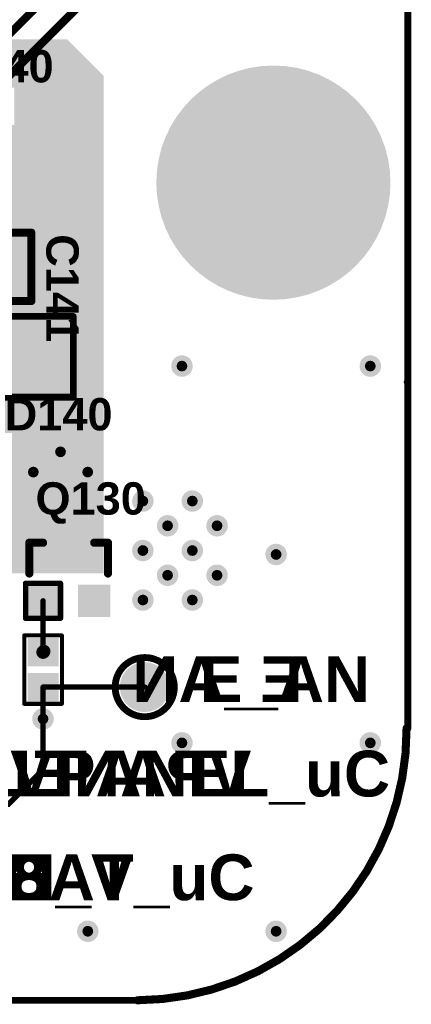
# Model space of a CAD drawing. Header units: inches. Extents: x -60 to 68, y -60 to 60.
# Tile 72 of 78: x 46 to 60, y -60 to -24. Entities that reach past the tile are written whole.
import ezdxf

# ---------------------------------------------------------------- set-up
doc = ezdxf.new("R2010")
doc.units = ezdxf.units.IN
for name, color, linetype in [('Bottom Copper', 5, 'Continuous'), ('Bottom Mask', 6, 'Continuous'), ('Bottom Overlay', 54, 'Continuous'), ('Keep-Out Layer', 6, 'Continuous'), ('Multi-Layer', 9, 'Continuous'), ('Pad Holes', 156, 'Continuous'), ('PENTA', 56, 'Continuous'), ('Top Copper', 1, 'Continuous'), ('Top Mask', 216, 'Continuous'), ('Top Overlay', 2, 'Continuous'), ('Top Paste', 8, 'Continuous'), ('Via Holes', 16, 'Continuous')]:
    doc.layers.add(name, color=color, linetype=linetype)
doc.styles.add('Arial_Bold', font='txt', dxfattribs={"height": 0.2})

# ---------------------------------------------------------------- blocks, each defined once
blk = doc.blocks.new('TEST_POINT_TH_77')
at = {"layer": 'Bottom Copper'}
h = blk.add_hatch(color=5, dxfattribs=at)
edge = h.paths.add_edge_path()
edge.add_arc((0, 0), 0.8249996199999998, 0, 360)
at = {"layer": 'Bottom Mask'}
h = blk.add_hatch(color=6, dxfattribs=at)
edge = h.paths.add_edge_path()
edge.add_arc((0, 0), 0.92659962, 0, 360)
at = {"layer": 'Multi-Layer'}
h = blk.add_hatch(color=9, dxfattribs=at)
edge = h.paths.add_edge_path()
edge.add_arc((0, 0), 0.8249996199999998, 0, 360)
at = {"layer": 'Pad Holes'}
h = blk.add_hatch(color=7, dxfattribs=at)
edge = h.paths.add_edge_path()
edge.add_arc((0, 0), 0.499999, 0, 360)
at = {"layer": 'Top Copper'}
h = blk.add_hatch(color=1, dxfattribs=at)
edge = h.paths.add_edge_path()
edge.add_arc((0, 0), 0.8249996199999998, 0, 360)
at = {"layer": 'Top Mask'}
h = blk.add_hatch(color=216, dxfattribs=at)
edge = h.paths.add_edge_path()
edge.add_arc((0, 0), 0.92659962, 0, 360)
at = {"layer": 'Bottom Overlay'}
for points in [[(1.10000034, 0, 0.254, 0.254, 1), (-1.10000034, 0, 0.254, 0.254, 1)], [(-1.16350034, 0, 0.127, 0.127, 1), (-1.03650034, 0, 0.127, 0.127, 1)], [(1.03650034, 0, 0.127, 0.127, 1), (1.16350034, 0, 0.127, 0.127, 1)]]:
    blk.add_lwpolyline(points, format="xyseb", close=True, dxfattribs=at)
at = {"layer": 'Top Overlay'}
for points in [[(1.10000034, 0, 0.254, 0.254, 1), (-1.10000034, 0, 0.254, 0.254, 1)], [(-1.16350034, 0, 0.127, 0.127, 1), (-1.03650034, 0, 0.127, 0.127, 1)], [(1.03650034, 0, 0.127, 0.127, 1), (1.16350034, 0, 0.127, 0.127, 1)]]:
    blk.add_lwpolyline(points, format="xyseb", close=True, dxfattribs=at)
at = {"layer": 'Bottom Overlay', "style": 'Arial_Bold', "text_generation_flag": 2}
blk.add_text('E_AN', height=1.69999914, rotation=360, dxfattribs=at).set_placement((5.86991714, -0.5572480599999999))
blk = doc.blocks.new('TEST_POINT_TH_80')
at = {"layer": 'Bottom Copper'}
h = blk.add_hatch(color=5, dxfattribs=at)
edge = h.paths.add_edge_path()
edge.add_arc((0, 0), 0.8249996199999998, 0, 360)
at = {"layer": 'Bottom Mask'}
h = blk.add_hatch(color=6, dxfattribs=at)
edge = h.paths.add_edge_path()
edge.add_arc((0, 0), 0.92659962, 0, 360)
at = {"layer": 'Multi-Layer'}
h = blk.add_hatch(color=9, dxfattribs=at)
edge = h.paths.add_edge_path()
edge.add_arc((0, 0), 0.8249996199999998, 0, 360)
at = {"layer": 'Pad Holes'}
h = blk.add_hatch(color=7, dxfattribs=at)
edge = h.paths.add_edge_path()
edge.add_arc((0, 0), 0.499999, 0, 360)
at = {"layer": 'Top Copper'}
h = blk.add_hatch(color=1, dxfattribs=at)
edge = h.paths.add_edge_path()
edge.add_arc((0, 0), 0.8249996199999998, 0, 360)
at = {"layer": 'Top Mask'}
h = blk.add_hatch(color=216, dxfattribs=at)
edge = h.paths.add_edge_path()
edge.add_arc((0, 0), 0.92659962, 0, 360)
at = {"layer": 'Bottom Overlay'}
for points in [[(1.10000034, 0, 0.254, 0.254, 1), (-1.10000034, 0, 0.254, 0.254, 1)], [(-1.16350034, 0, 0.127, 0.127, 1), (-1.03650034, 0, 0.127, 0.127, 1)], [(1.03650034, 0, 0.127, 0.127, 1), (1.16350034, 0, 0.127, 0.127, 1)]]:
    blk.add_lwpolyline(points, format="xyseb", close=True, dxfattribs=at)
at = {"layer": 'Top Overlay'}
for points in [[(1.10000034, 0, 0.254, 0.254, 1), (-1.10000034, 0, 0.254, 0.254, 1)], [(-1.16350034, 0, 0.127, 0.127, 1), (-1.03650034, 0, 0.127, 0.127, 1)], [(1.03650034, 0, 0.127, 0.127, 1), (1.16350034, 0, 0.127, 0.127, 1)]]:
    blk.add_lwpolyline(points, format="xyseb", close=True, dxfattribs=at)
at = {"layer": 'Bottom Overlay', "style": 'Arial_Bold', "text_generation_flag": 2}
blk.add_text('VPANEL_uC', height=1.69999914, rotation=360, dxfattribs=at).set_placement((11.00806282, -0.52596796))
blk = doc.blocks.new('TEST_POINT_TH_81')
at = {"layer": 'Bottom Copper'}
h = blk.add_hatch(color=5, dxfattribs=at)
edge = h.paths.add_edge_path()
edge.add_arc((0, 0), 0.8249996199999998, 0, 360)
at = {"layer": 'Bottom Mask'}
h = blk.add_hatch(color=6, dxfattribs=at)
edge = h.paths.add_edge_path()
edge.add_arc((0, 0), 0.92659962, 0, 360)
at = {"layer": 'Multi-Layer'}
h = blk.add_hatch(color=9, dxfattribs=at)
edge = h.paths.add_edge_path()
edge.add_arc((0, 0), 0.8249996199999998, 0, 360)
at = {"layer": 'Pad Holes'}
h = blk.add_hatch(color=7, dxfattribs=at)
edge = h.paths.add_edge_path()
edge.add_arc((0, 0), 0.499999, 0, 360)
at = {"layer": 'Top Copper'}
h = blk.add_hatch(color=1, dxfattribs=at)
edge = h.paths.add_edge_path()
edge.add_arc((0, 0), 0.8249996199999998, 0, 360)
at = {"layer": 'Top Mask'}
h = blk.add_hatch(color=216, dxfattribs=at)
edge = h.paths.add_edge_path()
edge.add_arc((0, 0), 0.92659962, 0, 360)
at = {"layer": 'Bottom Overlay'}
for points in [[(1.10000034, 0, 0.254, 0.254, 1), (-1.10000034, 0, 0.254, 0.254, 1)], [(-1.16350034, 0, 0.127, 0.127, 1), (-1.03650034, 0, 0.127, 0.127, 1)], [(1.03650034, 0, 0.127, 0.127, 1), (1.16350034, 0, 0.127, 0.127, 1)]]:
    blk.add_lwpolyline(points, format="xyseb", close=True, dxfattribs=at)
at = {"layer": 'Top Overlay'}
for points in [[(1.10000034, 0, 0.254, 0.254, 1), (-1.10000034, 0, 0.254, 0.254, 1)], [(-1.16350034, 0, 0.127, 0.127, 1), (-1.03650034, 0, 0.127, 0.127, 1)], [(1.03650034, 0, 0.127, 0.127, 1), (1.16350034, 0, 0.127, 0.127, 1)]]:
    blk.add_lwpolyline(points, format="xyseb", close=True, dxfattribs=at)
at = {"layer": 'Bottom Overlay', "style": 'Arial_Bold', "text_generation_flag": 2}
blk.add_text('V_BAT_uC', height=1.69999914, rotation=360, dxfattribs=at).set_placement((9.8257233, -0.46846998))
blk = doc.blocks.new('SMA_86')
at = {"layer": 'Top Copper'}
for points in [[(-0.7619999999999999, 0.8250047), (0.7619999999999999, 0.8250047), (0.7619999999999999, -0.8250047), (-0.7619999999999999, -0.8250047)], [(3.048, 0.8250047), (5.334, 0.8250047), (5.334, -0.8250047), (3.048, -0.8250047)]]:
    blk.add_hatch(color=1, dxfattribs=at).paths.add_polyline_path(points)
at = {"layer": 'Top Mask'}
for points in [[(-0.8636, 0.9266047), (0.8636, 0.9266047), (0.8636, -0.9266047), (-0.8636, -0.9266047)], [(2.9464, 0.9266047), (5.4356, 0.9266047), (5.4356, -0.9266047), (2.9464, -0.9266047)]]:
    blk.add_hatch(color=216, dxfattribs=at).paths.add_polyline_path(points)
at = {"layer": 'Top Overlay'}
blk.add_hatch(color=2, dxfattribs=at).paths.add_polyline_path([(5.53742606, -1.5000224), (6.42522718, -1.5000224), (6.42522718, 1.49997668), (5.53742606, 1.49997668)])
at = {"layer": 'Top Paste'}
for points in [[(-0.7619999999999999, 0.8250047), (0.7619999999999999, 0.8250047), (0.7619999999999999, -0.8250047), (-0.7619999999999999, -0.8250047)], [(3.048, 0.8250047), (5.334, 0.8250047), (5.334, -0.8250047), (3.048, -0.8250047)]]:
    blk.add_hatch(color=8, dxfattribs=at).paths.add_polyline_path(points)
at = {"layer": 'Top Overlay'}
for points in [[(-1.143, 1.49999954, 0.2499995, 0.2499995, 0), (6.425001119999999, 1.49999954, 0.2499995, 0.2499995, 0)], [(-1.143, -1.49999954, 0.2499995, 0.2499995, 0), (-1.143, 1.49999954, 0.2499995, 0.2499995, 0)], [(6.425001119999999, -1.49999954, 0.2499995, 0.2499995, 0), (6.425001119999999, 1.49999954, 0.2499995, 0.2499995, 0)], [(-1.143, -1.49999954, 0.2499995, 0.2499995, 0), (6.425001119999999, -1.49999954, 0.2499995, 0.2499995, 0)]]:
    blk.add_lwpolyline(points, format="xyseb", dxfattribs=at)
for points in [[(-1.20549924, 1.49999954, 0.12499848, 0.12499848, 1), (-1.08050076, 1.49999954, 0.12499848, 0.12499848, 1)], [(-1.20549924, 1.49999954, 0.12499848, 0.12499848, 1), (-1.08050076, 1.49999954, 0.12499848, 0.12499848, 1)], [(6.36250188, 1.49999954, 0.12499848, 0.12499848, 1), (6.48750036, 1.49999954, 0.12499848, 0.12499848, 1)], [(6.36250188, 1.49999954, 0.12499848, 0.12499848, 1), (6.48750036, 1.49999954, 0.12499848, 0.12499848, 1)], [(-1.20549924, -1.49999954, 0.12499848, 0.12499848, 1), (-1.08050076, -1.49999954, 0.12499848, 0.12499848, 1)], [(-1.20549924, -1.49999954, 0.12499848, 0.12499848, 1), (-1.08050076, -1.49999954, 0.12499848, 0.12499848, 1)], [(6.36250188, -1.49999954, 0.12499848, 0.12499848, 1), (6.48750036, -1.49999954, 0.12499848, 0.12499848, 1)], [(6.36250188, -1.49999954, 0.12499848, 0.12499848, 1), (6.48750036, -1.49999954, 0.12499848, 0.12499848, 1)]]:
    blk.add_lwpolyline(points, format="xyseb", close=True, dxfattribs=at)
blk = doc.blocks.new('RES0603_104')
at = {"layer": 'Top Copper'}
for points in [[(-1.07499912, -0.4750003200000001), (-1.07499912, 0.4750003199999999), (-0.2249982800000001, 0.4750003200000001), (-0.2249982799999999, -0.4750003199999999)], [(0.2250008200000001, -0.4750003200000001), (0.2250008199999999, 0.4750003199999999), (1.07500166, 0.4750003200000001), (1.07500166, -0.4750003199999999)]]:
    blk.add_hatch(color=1, dxfattribs=at).paths.add_polyline_path(points)
at = {"layer": 'Top Mask'}
for points in [[(-1.17659912, -0.57660032), (-1.17659912, 0.5766003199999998), (-0.1233982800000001, 0.57660032), (-0.1233982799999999, -0.5766003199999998)], [(0.1234008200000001, -0.57660032), (0.1234008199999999, 0.5766003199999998), (1.17660166, 0.57660032), (1.17660166, -0.5766003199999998)]]:
    blk.add_hatch(color=216, dxfattribs=at).paths.add_polyline_path(points)
at = {"layer": 'Top Paste'}
for points in [[(-1.07499912, -0.4750003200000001), (-1.07499912, 0.4750003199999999), (-0.2249982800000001, 0.4750003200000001), (-0.2249982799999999, -0.4750003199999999)], [(0.2250008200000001, -0.4750003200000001), (0.2250008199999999, 0.4750003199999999), (1.07500166, 0.4750003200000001), (1.07500166, -0.4750003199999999)]]:
    blk.add_hatch(color=8, dxfattribs=at).paths.add_polyline_path(points)
at = {"layer": 'Top Overlay'}
for points in [[(1.27000254, 0.7000011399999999, 0.1499997, 0.1499997, 0), (-1.26999746, 0.7000011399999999, 0.1499997, 0.1499997, 0)], [(-1.26999746, -0.7000011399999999, 0.1499997, 0.1499997, 0), (-1.26999746, 0.7000011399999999, 0.1499997, 0.1499997, 0)], [(1.27000254, -0.7000011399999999, 0.1499997, 0.1499997, 0), (1.27000254, 0.7000011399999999, 0.1499997, 0.1499997, 0)], [(1.27000254, -0.7000011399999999, 0.1499997, 0.1499997, 0), (-1.26999746, -0.7000011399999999, 0.1499997, 0.1499997, 0)]]:
    blk.add_lwpolyline(points, format="xyseb", dxfattribs=at)
for points in [[(-1.30749802, 0.7000011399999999, 0.07499858, 0.07499858, 1), (-1.2324969, 0.7000011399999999, 0.07499858, 0.07499858, 1)], [(-1.30749802, 0.7000011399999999, 0.07499858, 0.07499858, 1), (-1.2324969, 0.7000011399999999, 0.07499858, 0.07499858, 1)], [(1.23250198, 0.7000011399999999, 0.07499858, 0.07499858, 1), (1.3075031, 0.7000011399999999, 0.07499858, 0.07499858, 1)], [(1.23250198, 0.7000011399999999, 0.07499858, 0.07499858, 1), (1.3075031, 0.7000011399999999, 0.07499858, 0.07499858, 1)], [(-1.30749802, -0.7000011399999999, 0.07499858, 0.07499858, 1), (-1.2324969, -0.7000011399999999, 0.07499858, 0.07499858, 1)], [(-1.30749802, -0.7000011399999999, 0.07499858, 0.07499858, 1), (-1.2324969, -0.7000011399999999, 0.07499858, 0.07499858, 1)], [(1.23250198, -0.7000011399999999, 0.07499858, 0.07499858, 1), (1.3075031, -0.7000011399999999, 0.07499858, 0.07499858, 1)], [(1.23250198, -0.7000011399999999, 0.07499858, 0.07499858, 1), (1.3075031, -0.7000011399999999, 0.07499858, 0.07499858, 1)]]:
    blk.add_lwpolyline(points, format="xyseb", close=True, dxfattribs=at)
blk = doc.blocks.new('SOT_23_123_109')
at = {"layer": 'Top Copper'}
for points in [[(-0.4873002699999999, 1.66599997), (0.51270027, 1.66599997), (0.51270027, 0.36600003), (-0.4873002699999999, 0.36600003)], [(-1.45250027, -0.5159997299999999), (-0.45249973, -0.5159997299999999), (-0.45249973, -1.51600027), (-1.45250027, -1.51600027)], [(0.45249973, -0.5159997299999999), (1.45250027, -0.5159997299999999), (1.45250027, -1.51600027), (0.45249973, -1.51600027)]]:
    blk.add_hatch(color=1, dxfattribs=at).paths.add_polyline_path(points)
at = {"layer": 'Top Mask'}
for points in [[(-0.5889002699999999, 1.76759997), (0.61430027, 1.76759997), (0.61430027, 0.26440003), (-0.5889002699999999, 0.26440003)], [(-1.55410027, -0.41439973), (-0.35089973, -0.41439973), (-0.35089973, -1.61760027), (-1.55410027, -1.61760027)], [(0.35089973, -0.41439973), (1.55410027, -0.41439973), (1.55410027, -1.61760027), (0.35089973, -1.61760027)]]:
    blk.add_hatch(color=216, dxfattribs=at).paths.add_polyline_path(points)
at = {"layer": 'Top Paste'}
for points in [[(-0.4873002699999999, 1.66599997), (0.51270027, 1.66599997), (0.51270027, 0.36600003), (-0.4873002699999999, 0.36600003)], [(-1.45250027, -0.5159997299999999), (-0.45249973, -0.5159997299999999), (-0.45249973, -1.51600027), (-1.45250027, -1.51600027)], [(0.45249973, -0.5159997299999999), (1.45250027, -0.5159997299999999), (1.45250027, -1.51600027), (0.45249973, -1.51600027)]]:
    blk.add_hatch(color=8, dxfattribs=at).paths.add_polyline_path(points)
at = {"layer": 'Top Overlay'}
for points in [[(-1.4605, 0, 0.3048, 0.3048, 0), (-1.4605, 1.143, 0.3048, 0.3048, 0)], [(-1.4605, 1.143, 0.3048, 0.3048, 0), (-0.9524999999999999, 1.143, 0.3048, 0.3048, 0)], [(0.9524999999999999, 1.143, 0.3048, 0.3048, 0), (1.4605, 1.143, 0.3048, 0.3048, 0)], [(1.4605, 0, 0.3048, 0.3048, 0), (1.4605, 1.143, 0.3048, 0.3048, 0)], [(-1.60250124, -0.36599876, 0.1999996, 0.1999996, 0), (-0.30249876, -0.36599876, 0.1999996, 0.1999996, 0)], [(-1.60250124, -1.66600124, 0.1999996, 0.1999996, 0), (-1.60250124, -0.36599876, 0.1999996, 0.1999996, 0)], [(-0.30249876, -1.64100002, 0.1999996, 0.1999996, 0), (-0.30249876, -0.36599876, 0.1999996, 0.1999996, 0)], [(-1.60250124, -1.66600124, 0.1999996, 0.1999996, 0), (-0.30249876, -1.66600124, 0.1999996, 0.1999996, 0)]]:
    blk.add_lwpolyline(points, format="xyseb", dxfattribs=at)
for points in [[(-1.5367, 1.143, 0.1524, 0.1524, 1), (-1.3843, 1.143, 0.1524, 0.1524, 1)], [(-1.5367, 1.143, 0.1524, 0.1524, 1), (-1.3843, 1.143, 0.1524, 0.1524, 1)], [(-1.0287, 1.143, 0.1524, 0.1524, 1), (-0.8763000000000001, 1.143, 0.1524, 0.1524, 1)], [(0.8763000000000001, 1.143, 0.1524, 0.1524, 1), (1.0287, 1.143, 0.1524, 0.1524, 1)], [(1.3843, 1.143, 0.1524, 0.1524, 1), (1.5367, 1.143, 0.1524, 0.1524, 1)], [(1.3843, 1.143, 0.1524, 0.1524, 1), (1.5367, 1.143, 0.1524, 0.1524, 1)], [(-1.5367, 0, 0.1524, 0.1524, 1), (-1.3843, 0, 0.1524, 0.1524, 1)], [(1.3843, 0, 0.1524, 0.1524, 1), (1.5367, 0, 0.1524, 0.1524, 1)], [(-1.65250114, -0.36599876, 0.0999998, 0.0999998, 1), (-1.55250134, -0.36599876, 0.0999998, 0.0999998, 1)], [(-1.65250114, -0.36599876, 0.0999998, 0.0999998, 1), (-1.55250134, -0.36599876, 0.0999998, 0.0999998, 1)], [(-0.35249866, -0.36599876, 0.0999998, 0.0999998, 1), (-0.25249886, -0.36599876, 0.0999998, 0.0999998, 1)], [(-0.35249866, -0.36599876, 0.0999998, 0.0999998, 1), (-0.25249886, -0.36599876, 0.0999998, 0.0999998, 1)], [(-1.65250114, -1.66600124, 0.0999998, 0.0999998, 1), (-1.55250134, -1.66600124, 0.0999998, 0.0999998, 1)], [(-1.65250114, -1.66600124, 0.0999998, 0.0999998, 1), (-1.55250134, -1.66600124, 0.0999998, 0.0999998, 1)], [(-0.35249866, -1.64100002, 0.0999998, 0.0999998, 1), (-0.25249886, -1.64100002, 0.0999998, 0.0999998, 1)], [(-0.35249866, -1.66600124, 0.0999998, 0.0999998, 1), (-0.25249886, -1.66600124, 0.0999998, 0.0999998, 1)]]:
    blk.add_lwpolyline(points, format="xyseb", close=True, dxfattribs=at)
blk = doc.blocks.new('CAPC1206______0805_128')
at = {"layer": 'Top Copper'}
for points in [[(-2.4765, 0.7999996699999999), (-0.6985, 0.7999996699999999), (-0.6985, -0.7999996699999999), (-2.4765, -0.7999996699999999)], [(-1.84299987, 0.7999996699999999), (-0.44300013, 0.7999996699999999), (-0.44300013, -0.7999996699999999), (-1.84299987, -0.7999996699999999)], [(0.44300013, 0.7999996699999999), (1.84299987, 0.7999996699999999), (1.84299987, -0.7999996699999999), (0.44300013, -0.7999996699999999)], [(0.6985, 0.7999996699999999), (2.4765, 0.7999996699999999), (2.4765, -0.7999996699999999), (0.6985, -0.7999996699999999)]]:
    blk.add_hatch(color=1, dxfattribs=at).paths.add_polyline_path(points)
at = {"layer": 'Top Mask'}
for points in [[(-2.5781, 0.90159967), (-0.5969, 0.90159967), (-0.5969, -0.90159967), (-2.5781, -0.90159967)], [(-1.94459987, 0.90159967), (-0.34140013, 0.90159967), (-0.34140013, -0.90159967), (-1.94459987, -0.90159967)], [(0.34140013, 0.90159967), (1.94459987, 0.90159967), (1.94459987, -0.90159967), (0.34140013, -0.90159967)], [(0.5969, 0.90159967), (2.5781, 0.90159967), (2.5781, -0.90159967), (0.5969, -0.90159967)]]:
    blk.add_hatch(color=216, dxfattribs=at).paths.add_polyline_path(points)
at = {"layer": 'Top Paste'}
for points in [[(-2.4765, 0.7999996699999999), (-0.6985, 0.7999996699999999), (-0.6985, -0.7999996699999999), (-2.4765, -0.7999996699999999)], [(-1.84299987, 0.7999996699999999), (-0.44300013, 0.7999996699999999), (-0.44300013, -0.7999996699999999), (-1.84299987, -0.7999996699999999)], [(0.44300013, 0.7999996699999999), (1.84299987, 0.7999996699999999), (1.84299987, -0.7999996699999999), (0.44300013, -0.7999996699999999)], [(0.6985, 0.7999996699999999), (2.4765, 0.7999996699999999), (2.4765, -0.7999996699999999), (0.6985, -0.7999996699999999)]]:
    blk.add_hatch(color=8, dxfattribs=at).paths.add_polyline_path(points)
at = {"layer": 'Top Overlay'}
for points in [[(-2.9845, 1.27, 0.3048, 0.3048, 0), (-2.9845, -1.27, 0.3048, 0.3048, 0)], [(-1.0795, 1.27, 0.3048, 0.3048, 0), (-2.9845, 1.27, 0.3048, 0.3048, 0)], [(2.9845, 1.27, 0.3048, 0.3048, 0), (1.0795, 1.27, 0.3048, 0.3048, 0)], [(2.9845, 1.27, 0.3048, 0.3048, 0), (2.9845, -1.27, 0.3048, 0.3048, 0)], [(-1.0795, -1.27, 0.3048, 0.3048, 0), (-2.9845, -1.27, 0.3048, 0.3048, 0)], [(2.9845, -1.27, 0.3048, 0.3048, 0), (1.0795, -1.27, 0.3048, 0.3048, 0)]]:
    blk.add_lwpolyline(points, format="xyseb", dxfattribs=at)
for points in [[(-3.0607, 1.27, 0.1524, 0.1524, 1), (-2.9083, 1.27, 0.1524, 0.1524, 1)], [(-3.0607, 1.27, 0.1524, 0.1524, 1), (-2.9083, 1.27, 0.1524, 0.1524, 1)], [(-1.1557, 1.27, 0.1524, 0.1524, 1), (-1.0033, 1.27, 0.1524, 0.1524, 1)], [(1.0033, 1.27, 0.1524, 0.1524, 1), (1.1557, 1.27, 0.1524, 0.1524, 1)], [(2.9083, 1.27, 0.1524, 0.1524, 1), (3.0607, 1.27, 0.1524, 0.1524, 1)], [(2.9083, 1.27, 0.1524, 0.1524, 1), (3.0607, 1.27, 0.1524, 0.1524, 1)], [(-3.0607, -1.27, 0.1524, 0.1524, 1), (-2.9083, -1.27, 0.1524, 0.1524, 1)], [(-3.0607, -1.27, 0.1524, 0.1524, 1), (-2.9083, -1.27, 0.1524, 0.1524, 1)], [(-1.1557, -1.27, 0.1524, 0.1524, 1), (-1.0033, -1.27, 0.1524, 0.1524, 1)], [(1.0033, -1.27, 0.1524, 0.1524, 1), (1.1557, -1.27, 0.1524, 0.1524, 1)], [(2.9083, -1.27, 0.1524, 0.1524, 1), (3.0607, -1.27, 0.1524, 0.1524, 1)], [(2.9083, -1.27, 0.1524, 0.1524, 1), (3.0607, -1.27, 0.1524, 0.1524, 1)]]:
    blk.add_lwpolyline(points, format="xyseb", close=True, dxfattribs=at)

msp = doc.modelspace()

# ---------------------------------------------------------------- hatches: boundary and pattern name
at = {"layer": 'Bottom Copper'}
h = msp.add_hatch(color=5, dxfattribs=at)
edge = h.paths.add_edge_path()
edge.add_arc((54.99999922, -29.62000171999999), 4.24999912, 0, 360)
msp.add_hatch(color=5, dxfattribs=at).paths.add_polyline_path([(48.66242235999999, -30.38836442), (48.66242235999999, -41.6410013), (43.9279792, -41.6410013), (43.9279792, -40.53025676), (43.9830337, -40.45850684), (44.05054436, -40.29552266), (44.073572, -40.12061826), (44.05054436, -39.94571386), (43.9830337, -39.78272968), (43.87563996, -39.6427706), (43.73568342, -39.53537685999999), (43.5726967, -39.4678662), (43.3977923, -39.44483855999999), (43.2228879, -39.4678662), (43.05990118, -39.53537685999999), (42.91994464, -39.6427706), (42.8125509, -39.78272968), (42.74504024, -39.94571386), (42.7220126, -40.12061826), (42.74504024, -40.29552266), (42.8125509, -40.45850684), (42.8676054, -40.53025676), (42.8676054, -42.36829728), (38.80635114, -46.42955154), (34.8370017, -46.46361294), (31.46406203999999, -46.46361294), (29.78699656, -44.78653476), (29.78700164, -37.36934868), (29.78700164, -35.44106196), (29.80243214, -35.41796828), (29.83114938, -35.27359976), (29.83114938, -29.30155176), (31.65253003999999, -27.4801711), (36.48582746, -27.4801711), (36.50806262, -27.48938114), (36.68296702, -27.51240877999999), (36.85787142, -27.48938114), (36.88010658, -27.4801711), (41.6909885, -27.4801711), (41.71322874, -27.48938368), (41.88813313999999, -27.51241132), (42.06303754, -27.48938368), (42.08527778, -27.4801711), (45.75422904, -27.4801711)])
h = msp.add_hatch(color=5, dxfattribs=at)
edge = h.paths.add_edge_path()
edge.add_arc((51.60202532, -36.4359952), 0.3999992, 0, 360)
h = msp.add_hatch(color=5, dxfattribs=at)
edge = h.paths.add_edge_path()
edge.add_arc((58.60202655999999, -36.4359952), 0.3999992, 0, 360)
h = msp.add_hatch(color=5, dxfattribs=at)
edge = h.paths.add_edge_path()
edge.add_arc((47.08779254, -39.62211786), 0.3999992, 0, 360)
h = msp.add_hatch(color=5, dxfattribs=at)
edge = h.paths.add_edge_path()
edge.add_arc((46.0767938, -40.37511864), 0.3999992, 0, 360)
h = msp.add_hatch(color=5, dxfattribs=at)
edge = h.paths.add_edge_path()
edge.add_arc((48.09879127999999, -40.37511864), 0.3999992, 0, 360)
h = msp.add_hatch(color=5, dxfattribs=at)
edge = h.paths.add_edge_path()
edge.add_arc((50.14862462, -41.45110073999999), 0.3999992, 0, 360)
h = msp.add_hatch(color=5, dxfattribs=at)
edge = h.paths.add_edge_path()
edge.add_arc((51.98710202, -41.45110073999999), 0.3999992, 0, 360)
h = msp.add_hatch(color=5, dxfattribs=at)
edge = h.paths.add_edge_path()
edge.add_arc((51.06786332, -42.37033944), 0.3999992, 0, 360)
h = msp.add_hatch(color=5, dxfattribs=at)
edge = h.paths.add_edge_path()
edge.add_arc((52.90634072, -42.37033944), 0.3999992, 0, 360)
h = msp.add_hatch(color=5, dxfattribs=at)
edge = h.paths.add_edge_path()
edge.add_arc((50.14862462, -43.28957814), 0.3999992, 0, 360)
h = msp.add_hatch(color=5, dxfattribs=at)
edge = h.paths.add_edge_path()
edge.add_arc((51.98710202, -43.28957814), 0.3999992, 0, 360)
h = msp.add_hatch(color=5, dxfattribs=at)
edge = h.paths.add_edge_path()
edge.add_arc((55.10202594, -43.43599644), 0.3999992, 0, 360)
h = msp.add_hatch(color=5, dxfattribs=at)
edge = h.paths.add_edge_path()
edge.add_arc((51.06786332, -44.20881684), 0.3999992, 0, 360)
h = msp.add_hatch(color=5, dxfattribs=at)
edge = h.paths.add_edge_path()
edge.add_arc((52.90634072, -44.20881684), 0.3999992, 0, 360)
h = msp.add_hatch(color=5, dxfattribs=at)
edge = h.paths.add_edge_path()
edge.add_arc((50.14862462, -45.12805554), 0.3999992, 0, 360)
h = msp.add_hatch(color=5, dxfattribs=at)
edge = h.paths.add_edge_path()
edge.add_arc((51.98710202, -45.12805554), 0.3999992, 0, 360)
h = msp.add_hatch(color=5, dxfattribs=at)
edge = h.paths.add_edge_path()
edge.add_arc((46.43779384, -49.54594612), 0.3999992, 0, 360)
h = msp.add_hatch(color=5, dxfattribs=at)
edge = h.paths.add_edge_path()
edge.add_arc((51.60202532, -50.43599768), 0.3999992, 0, 360)
h = msp.add_hatch(color=5, dxfattribs=at)
edge = h.paths.add_edge_path()
edge.add_arc((58.60202655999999, -50.43599768), 0.3999992, 0, 360)
h = msp.add_hatch(color=5, dxfattribs=at)
edge = h.paths.add_edge_path()
edge.add_arc((48.1020247, -57.43599892), 0.3999992, 0, 360)
h = msp.add_hatch(color=5, dxfattribs=at)
edge = h.paths.add_edge_path()
edge.add_arc((55.10202594, -57.43599892), 0.3999992, 0, 360)
at = {"layer": 'Bottom Mask'}
h = msp.add_hatch(color=6, dxfattribs=at)
edge = h.paths.add_edge_path()
edge.add_arc((54.99999922, -29.62000171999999), 4.351599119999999, 0, 360)
at = {"layer": 'Multi-Layer'}
h = msp.add_hatch(color=9, dxfattribs=at)
edge = h.paths.add_edge_path()
edge.add_arc((54.99999922, -29.62000171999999), 4.24999912, 0, 360)
at = {"layer": 'Pad Holes'}
h = msp.add_hatch(color=7, dxfattribs=at)
edge = h.paths.add_edge_path()
edge.add_arc((54.99999922, -29.62000171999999), 2.25000058, 0, 360)
at = {"layer": 'Top Copper'}
msp.add_hatch(color=1, dxfattribs=at).paths.add_polyline_path([(48.68871136, -25.64476456), (48.68871136, -44.13946722), (45.2303134, -44.13946722), (45.2303134, -37.18712146), (46.74079297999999, -37.18712146), (46.74079297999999, -34.99711314), (45.2303134, -34.99711314), (45.2303134, -33.81863188), (45.76262374, -33.81863188), (45.76262374, -31.67863616), (45.2303134, -31.67863616), (45.2303134, -31.19363078), (45.39412308, -31.19363078), (45.39412308, -29.65363386), (45.2303134, -29.65363386), (45.2303134, -29.37513302), (45.38012514, -29.37513302), (45.38012514, -27.88513346), (45.2303134, -27.88513346), (45.2303134, -27.5816314), (45.3731249, -27.5816314), (45.3731249, -26.09163184), (42.6831252, -26.09163184), (42.6831252, -26.4084054), (42.4040554, -26.4084054), (42.3659808, -26.35878396), (42.22602426, -26.25139022), (42.06303754, -26.18387956), (41.88813313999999, -26.16085192), (41.71322874, -26.18387956), (41.55024202, -26.25139022), (41.41028548, -26.35878396), (41.30289174, -26.49874304), (41.23538108, -26.66172722), (41.21235343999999, -26.83663162), (41.23538108, -27.01153602), (41.30289174, -27.1745202), (41.41028548, -27.31447928), (41.55024202, -27.42187302), (41.71322874, -27.48938368), (41.88813313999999, -27.51241132), (42.06303754, -27.48938368), (42.22602426, -27.42187302), (42.3659808, -27.31447928), (42.4040554, -27.26485784), (42.6831252, -27.26485784), (42.6831252, -27.5816314), (44.1699396, -27.5816314), (44.1699396, -27.88513346), (43.99012537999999, -27.88513346), (43.99012537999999, -29.37513302), (44.1699396, -29.37513302), (44.1699396, -29.65363386), (43.95412596, -29.65363386), (43.95412596, -31.19363078), (44.1699396, -31.19363078), (44.1699396, -31.67863616), (43.18912622, -31.67863616), (43.18912622, -33.81863188), (44.1699396, -33.81863188), (44.1699396, -34.99711314), (43.91479406, -34.99711314), (43.91479406, -37.18712146), (44.1699396, -37.18712146), (44.1699396, -39.91784498), (44.05054436, -39.94571132), (43.9830337, -39.78272968), (43.87563996, -39.6427706), (43.73568342, -39.53537685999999), (43.5726967, -39.4678662), (43.3977923, -39.44483855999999), (43.2228879, -39.4678662), (43.05990118, -39.53537685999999), (42.9881538, -39.59043136), (42.76379052, -39.59043136), (42.76379052, -39.34211842), (41.3237934, -39.34211842), (41.3237934, -40.88211534), (41.51360506, -40.88211534), (41.51360506, -41.27268098), (41.35376286, -41.27268098), (41.12948848, -41.317291), (40.93935678, -41.44433418), (40.8123136, -41.63446588), (40.76770358, -41.85874026), (40.8123136, -42.08301463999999), (40.93935678, -42.27314634), (41.12948848, -42.40018952), (41.27431166, -42.42899566), (41.27431166, -42.55848486), (41.12948848, -42.587291), (40.93935678, -42.71433418), (40.8123136, -42.90446588), (40.76770358, -43.12874026), (40.77367258, -43.15874781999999), (40.77367258, -43.38657311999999), (40.26501725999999, -43.38657311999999), (40.12065128, -43.41529036), (39.99826138, -43.49706566), (39.99825629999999, -43.49707328), (39.68120588, -43.81412116), (39.59943058, -43.93651105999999), (39.57071079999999, -44.08087449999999), (39.46873742, -44.13946722), (38.92420968, -44.13946722), (38.92420968, -43.06488719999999), (38.92421221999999, -43.06487449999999), (38.89549244, -42.92050852), (38.81371713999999, -42.79811862), (38.23571728, -42.22011876), (38.11332737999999, -42.13834345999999), (37.9689614, -42.10962368), (37.9689487, -42.10962622), (37.76825314, -42.10962622), (37.76825314, -41.88874782), (37.77422214, -41.85874026), (37.72961212, -41.63446588), (37.60256894, -41.44433418), (37.41243724, -41.317291), (37.18816286, -41.27268098), (35.76576286, -41.27268098), (35.54148848, -41.317291), (35.35135678, -41.44433418), (35.2243136, -41.63446588), (35.17970357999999, -41.85874026), (35.18567257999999, -41.88874782), (35.18567257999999, -43.0987327), (35.17970357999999, -43.12874026), (35.2243136, -43.35301464), (35.35135678, -43.54314634), (35.54148848, -43.67018952), (35.68631165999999, -43.69899566), (35.68631165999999, -43.82848486), (35.54148848, -43.857291), (35.52463304, -43.86855336), (34.9305753, -43.86855336), (34.5839796, -43.52195766), (34.5839796, -36.28554337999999), (34.57379166, -36.23432428), (34.57379166, -34.9971106), (34.39055098, -34.9971106), (34.39055098, -33.81863188), (35.30988874, -33.81863188), (35.30988874, -31.67863616), (34.51331425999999, -31.67863616), (34.41035028, -31.55163362), (34.41258293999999, -31.54040682), (34.39055098, -31.42964504), (34.39055098, -31.19363332), (34.58036264, -31.19363332), (34.58036264, -29.6536364), (34.39055098, -29.6536364), (34.39055098, -29.37513048), (34.53636221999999, -29.37513048), (34.53636221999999, -27.88513092), (34.39055098, -27.88513092), (34.39055098, -27.58162886), (35.88797495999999, -27.58162886), (35.88797495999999, -27.2648553), (36.16704222, -27.2648553), (36.20511936, -27.31447674), (36.3450759, -27.42187048), (36.50806262, -27.48938114), (36.68296702, -27.51240877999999), (36.85787142, -27.48938114), (37.02085814, -27.42187048), (37.16081467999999, -27.31447674), (37.26820841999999, -27.1745202), (37.33571908, -27.01153348), (37.35874672, -26.83662908), (37.33571908, -26.66172468), (37.26820841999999, -26.49873796), (37.16081467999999, -26.35878142), (37.02085814, -26.25138768), (36.85787142, -26.18387702), (36.68296702, -26.16084938), (36.50806262, -26.18387702), (36.3450759, -26.25138768), (36.20511936, -26.35878142), (36.16704222, -26.40840286), (35.88797495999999, -26.40840286), (35.88797495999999, -26.0916293), (33.19797526, -26.0916293), (33.19797526, -27.58162886), (33.33017718, -27.58162886), (33.33017718, -27.88513092), (33.14636246, -27.88513092), (33.14636246, -29.37513048), (33.33017718, -29.37513048), (33.33017718, -29.6536364), (33.14036552, -29.6536364), (33.14036552, -31.19363332), (33.33017718, -31.19363332), (33.33017718, -31.51983282), (33.31959808, -31.57301534), (33.22409662, -31.67863616), (32.73639121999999, -31.67863616), (32.73639121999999, -33.81863188), (33.33017718, -33.81863188), (33.33017718, -34.9971106), (31.74779274, -34.9971106), (31.74779274, -37.18711892), (33.5236058, -37.18711892), (33.5236058, -43.74156859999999), (33.56396386, -43.94446379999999), (33.67889378, -44.11646752), (34.33606544, -44.77363918), (34.50806916, -44.8885691), (34.71096436, -44.92892716), (35.52463304, -44.92892716), (35.54148848, -44.94018952), (35.76576286, -44.98479954), (37.18816286, -44.98479954), (37.41243724, -44.94018952), (37.60256894, -44.81314634), (37.72961212, -44.62301464), (37.77422214, -44.39874026), (37.72961212, -44.17446587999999), (37.60256894, -43.98433418), (37.41243724, -43.857291), (37.26761406, -43.82848486), (37.26761406, -43.69899566), (37.41243724, -43.67018952), (37.60256894, -43.54314634), (37.72961212, -43.35301464), (37.77422214, -43.12874026), (37.76825314, -43.0987327), (37.76825314, -42.99928408), (37.89525313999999, -42.94667814), (38.16971284, -43.22113784), (38.16971284, -46.48045314), (31.51905304, -46.49230986), (29.81329063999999, -44.78653984), (29.81329063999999, -37.36935122), (29.81329063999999, -25.76330128), (31.28101948, -24.29557244), (47.33951923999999, -24.29557244)])
h = msp.add_hatch(color=1, dxfattribs=at)
edge = h.paths.add_edge_path()
edge.add_arc((54.99999922, -29.62000171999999), 4.24999912, 0, 360)
h = msp.add_hatch(color=1, dxfattribs=at)
edge = h.paths.add_edge_path()
edge.add_arc((51.60202532, -36.4359952), 0.3999992, 0, 360)
h = msp.add_hatch(color=1, dxfattribs=at)
edge = h.paths.add_edge_path()
edge.add_arc((58.60202655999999, -36.4359952), 0.3999992, 0, 360)
h = msp.add_hatch(color=1, dxfattribs=at)
edge = h.paths.add_edge_path()
edge.add_arc((47.08779254, -39.62211786), 0.3999992, 0, 360)
h = msp.add_hatch(color=1, dxfattribs=at)
edge = h.paths.add_edge_path()
edge.add_arc((46.0767938, -40.37511864), 0.3999992, 0, 360)
h = msp.add_hatch(color=1, dxfattribs=at)
edge = h.paths.add_edge_path()
edge.add_arc((48.09879127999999, -40.37511864), 0.3999992, 0, 360)
h = msp.add_hatch(color=1, dxfattribs=at)
edge = h.paths.add_edge_path()
edge.add_arc((50.14862462, -41.45110073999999), 0.3999992, 0, 360)
h = msp.add_hatch(color=1, dxfattribs=at)
edge = h.paths.add_edge_path()
edge.add_arc((51.98710202, -41.45110073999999), 0.3999992, 0, 360)
h = msp.add_hatch(color=1, dxfattribs=at)
edge = h.paths.add_edge_path()
edge.add_arc((51.06786332, -42.37033944), 0.3999992, 0, 360)
h = msp.add_hatch(color=1, dxfattribs=at)
edge = h.paths.add_edge_path()
edge.add_arc((52.90634072, -42.37033944), 0.3999992, 0, 360)
h = msp.add_hatch(color=1, dxfattribs=at)
edge = h.paths.add_edge_path()
edge.add_arc((50.14862462, -43.28957814), 0.3999992, 0, 360)
h = msp.add_hatch(color=1, dxfattribs=at)
edge = h.paths.add_edge_path()
edge.add_arc((51.98710202, -43.28957814), 0.3999992, 0, 360)
h = msp.add_hatch(color=1, dxfattribs=at)
edge = h.paths.add_edge_path()
edge.add_arc((55.10202594, -43.43599644), 0.3999992, 0, 360)
h = msp.add_hatch(color=1, dxfattribs=at)
edge = h.paths.add_edge_path()
edge.add_arc((51.06786332, -44.20881684), 0.3999992, 0, 360)
h = msp.add_hatch(color=1, dxfattribs=at)
edge = h.paths.add_edge_path()
edge.add_arc((52.90634072, -44.20881684), 0.3999992, 0, 360)
h = msp.add_hatch(color=1, dxfattribs=at)
edge = h.paths.add_edge_path()
edge.add_arc((50.14862462, -45.12805554), 0.3999992, 0, 360)
h = msp.add_hatch(color=1, dxfattribs=at)
edge = h.paths.add_edge_path()
edge.add_arc((51.98710202, -45.12805554), 0.3999992, 0, 360)
h = msp.add_hatch(color=1, dxfattribs=at)
edge = h.paths.add_edge_path()
edge.add_arc((46.43779384, -49.54594612), 0.3999992, 0, 360)
h = msp.add_hatch(color=1, dxfattribs=at)
edge = h.paths.add_edge_path()
edge.add_arc((51.60202532, -50.43599768), 0.3999992, 0, 360)
h = msp.add_hatch(color=1, dxfattribs=at)
edge = h.paths.add_edge_path()
edge.add_arc((58.60202655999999, -50.43599768), 0.3999992, 0, 360)
h = msp.add_hatch(color=1, dxfattribs=at)
edge = h.paths.add_edge_path()
edge.add_arc((48.1020247, -57.43599892), 0.3999992, 0, 360)
h = msp.add_hatch(color=1, dxfattribs=at)
edge = h.paths.add_edge_path()
edge.add_arc((55.10202594, -57.43599892), 0.3999992, 0, 360)
at = {"layer": 'Top Mask'}
h = msp.add_hatch(color=216, dxfattribs=at)
edge = h.paths.add_edge_path()
edge.add_arc((54.99999922, -29.62000171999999), 4.351599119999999, 0, 360)
at = {"layer": 'Via Holes'}
h = msp.add_hatch(color=7, dxfattribs=at)
edge = h.paths.add_edge_path()
edge.add_arc((51.60202532, -36.4359952), 0.1999996, 0, 360)
h = msp.add_hatch(color=7, dxfattribs=at)
edge = h.paths.add_edge_path()
edge.add_arc((58.60202655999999, -36.4359952), 0.1999996, 0, 360)
h = msp.add_hatch(color=7, dxfattribs=at)
edge = h.paths.add_edge_path()
edge.add_arc((47.08779254, -39.62211786), 0.1999996, 0, 360)
h = msp.add_hatch(color=7, dxfattribs=at)
edge = h.paths.add_edge_path()
edge.add_arc((46.0767938, -40.37511864), 0.1999996, 0, 360)
h = msp.add_hatch(color=7, dxfattribs=at)
edge = h.paths.add_edge_path()
edge.add_arc((48.09879127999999, -40.37511864), 0.1999996, 0, 360)
h = msp.add_hatch(color=7, dxfattribs=at)
edge = h.paths.add_edge_path()
edge.add_arc((50.14862462, -41.45110073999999), 0.1999996, 0, 360)
h = msp.add_hatch(color=7, dxfattribs=at)
edge = h.paths.add_edge_path()
edge.add_arc((51.98710202, -41.45110073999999), 0.1999996, 0, 360)
h = msp.add_hatch(color=7, dxfattribs=at)
edge = h.paths.add_edge_path()
edge.add_arc((51.06786332, -42.37033944), 0.1999996, 0, 360)
h = msp.add_hatch(color=7, dxfattribs=at)
edge = h.paths.add_edge_path()
edge.add_arc((52.90634072, -42.37033944), 0.1999996, 0, 360)
h = msp.add_hatch(color=7, dxfattribs=at)
edge = h.paths.add_edge_path()
edge.add_arc((50.14862462, -43.28957814), 0.1999996, 0, 360)
h = msp.add_hatch(color=7, dxfattribs=at)
edge = h.paths.add_edge_path()
edge.add_arc((51.98710202, -43.28957814), 0.1999996, 0, 360)
h = msp.add_hatch(color=7, dxfattribs=at)
edge = h.paths.add_edge_path()
edge.add_arc((55.10202594, -43.43599644), 0.1999996, 0, 360)
h = msp.add_hatch(color=7, dxfattribs=at)
edge = h.paths.add_edge_path()
edge.add_arc((51.06786332, -44.20881684), 0.1999996, 0, 360)
h = msp.add_hatch(color=7, dxfattribs=at)
edge = h.paths.add_edge_path()
edge.add_arc((52.90634072, -44.20881684), 0.1999996, 0, 360)
h = msp.add_hatch(color=7, dxfattribs=at)
edge = h.paths.add_edge_path()
edge.add_arc((50.14862462, -45.12805554), 0.1999996, 0, 360)
h = msp.add_hatch(color=7, dxfattribs=at)
edge = h.paths.add_edge_path()
edge.add_arc((51.98710202, -45.12805554), 0.1999996, 0, 360)
h = msp.add_hatch(color=7, dxfattribs=at)
edge = h.paths.add_edge_path()
edge.add_arc((46.43779384, -49.54594612), 0.1999996, 0, 360)
h = msp.add_hatch(color=7, dxfattribs=at)
edge = h.paths.add_edge_path()
edge.add_arc((51.60202532, -50.43599768), 0.1999996, 0, 360)
h = msp.add_hatch(color=7, dxfattribs=at)
edge = h.paths.add_edge_path()
edge.add_arc((58.60202655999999, -50.43599768), 0.1999996, 0, 360)
h = msp.add_hatch(color=7, dxfattribs=at)
edge = h.paths.add_edge_path()
edge.add_arc((48.1020247, -57.43599892), 0.1999996, 0, 360)
h = msp.add_hatch(color=7, dxfattribs=at)
edge = h.paths.add_edge_path()
edge.add_arc((55.10202594, -57.43599892), 0.1999996, 0, 360)

# ---------------------------------------------------------------- linework, layer by layer
at = {"layer": 'Bottom Copper'}
for points in [[(43.9341006, -25.35460004, 0.2999994, 0.2999994, 0), (53.44290047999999, -15.84580016, 0.2999994, 0.2999994, 0)], [(43.99397094, -26.83663162, 0.2999994, 0.2999994, 0), (54.6752018, -16.15540076, 0.2999994, 0.2999994, 0)], [(46.43779384, -51.4346063, 0.1999996, 0.1999996, 0), (46.43779384, -49.54594612, 0.1999996, 0.1999996, 0)], [(44.18769928, -53.68470086, 0.1999996, 0.1999996, 0), (46.43779384, -51.4346063, 0.1999996, 0.1999996, 0)]]:
    msp.add_lwpolyline(points, format="xyseb", dxfattribs=at)
for points in [[(46.38779393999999, -49.54594612, 0.0999998, 0.0999998, 1), (46.48779374, -49.54594612, 0.0999998, 0.0999998, 1)], [(46.38779393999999, -51.4346063, 0.0999998, 0.0999998, 1), (46.48779374, -51.4346063, 0.0999998, 0.0999998, 1)], [(46.38779393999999, -51.4346063, 0.0999998, 0.0999998, 1), (46.48779374, -51.4346063, 0.0999998, 0.0999998, 1)]]:
    msp.add_lwpolyline(points, format="xyseb", close=True, dxfattribs=at)
at = {"layer": 'Keep-Out Layer'}
for points in [[(59.99999938, -37.0000022, 0.254, 0.254, 0), (59.99999938, 49.99999652, 0.254, 0.254, 0)], [(59.99999938, -49.89574476, 0.254, 0.254, 0), (59.99999938, -37.03075906, 0.254, 0.254, 0)], [(59.95039063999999, -49.9000018, 0.2999994, 0.2999994, -0.4142135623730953), (49.95039032, -60.00000192, 0.2999994, 0.2999994, 0)], [(36.89999986, -60.00000192, 0.254, 0.254, 0), (49.95039032, -60.00000192, 0.254, 0.254, 0)]]:
    msp.add_lwpolyline(points, format="xyseb", dxfattribs=at)
for points in [[(59.93649937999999, -37.0000022, 0.127, 0.127, 1), (60.06349938, -37.0000022, 0.127, 0.127, 1)], [(59.93649937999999, -37.03075906, 0.127, 0.127, 1), (60.06349938, -37.03075906, 0.127, 0.127, 1)], [(59.87539206, -49.9000018, 0.1499997, 0.1499997, 1), (60.02538922, -49.9000018, 0.1499997, 0.1499997, 1)], [(59.93649937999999, -49.89574476, 0.127, 0.127, 1), (60.06349938, -49.89574476, 0.127, 0.127, 1)], [(49.87539174, -60.00000192, 0.1499997, 0.1499997, 1), (50.0253889, -60.00000192, 0.1499997, 0.1499997, 1)], [(49.88689032, -60.00000192, 0.127, 0.127, 1), (50.01389031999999, -60.00000192, 0.127, 0.127, 1)]]:
    msp.add_lwpolyline(points, format="xyseb", close=True, dxfattribs=at)
at = {"layer": 'PENTA'}
msp.add_lwpolyline([(59.9461336, -37.03075906, 0.1999996, 0.1999996, 0), (59.98116528, -37.06579074, 0.1999996, 0.1999996, 0)], format="xyseb", dxfattribs=at)
for points in [[(59.89613369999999, -37.03075906, 0.0999998, 0.0999998, 1), (59.99613349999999, -37.03075906, 0.0999998, 0.0999998, 1)], [(59.93116538, -37.06579074, 0.0999998, 0.0999998, 1), (60.03116518, -37.06579074, 0.0999998, 0.0999998, 1)]]:
    msp.add_lwpolyline(points, format="xyseb", close=True, dxfattribs=at)
at = {"layer": 'Top Copper'}
for points in [[(46.43779384, -47.06462012, 0.1999996, 0.1999996, 0), (46.43779384, -45.15811898, 0.1999996, 0.1999996, 0)], [(46.43829422, -47.0651205, 0.499999, 0.499999, 0), (46.46429366, -47.03912105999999, 0.499999, 0.499999, 0)], [(46.43779384, -47.06462012, 0.1999996, 0.1999996, 0), (46.43829422, -47.0651205, 0.1999996, 0.1999996, 0)], [(46.43779384, -48.36512044, 0.1999996, 0.1999996, 0), (50.21780151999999, -48.36512044, 0.1999996, 0.1999996, 0)], [(46.43779384, -49.54594612, 0.1999996, 0.1999996, 0), (46.43779384, -48.36512044, 0.1999996, 0.1999996, 0)]]:
    msp.add_lwpolyline(points, format="xyseb", dxfattribs=at)
for points in [[(46.38779393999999, -45.15811898, 0.0999998, 0.0999998, 1), (46.48779374, -45.15811898, 0.0999998, 0.0999998, 1)], [(46.31329574, -47.0651205, 0.2499995, 0.2499995, 1), (46.5632927, -47.0651205, 0.2499995, 0.2499995, 1)], [(46.33929518, -47.03912105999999, 0.2499995, 0.2499995, 1), (46.58929214, -47.03912105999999, 0.2499995, 0.2499995, 1)], [(46.38779393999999, -47.06462012, 0.0999998, 0.0999998, 1), (46.48779374, -47.06462012, 0.0999998, 0.0999998, 1)], [(46.38779393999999, -47.06462012, 0.0999998, 0.0999998, 1), (46.48779374, -47.06462012, 0.0999998, 0.0999998, 1)], [(46.38829431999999, -47.0651205, 0.0999998, 0.0999998, 1), (46.48829412, -47.0651205, 0.0999998, 0.0999998, 1)], [(46.38779393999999, -48.36512044, 0.0999998, 0.0999998, 1), (46.48779374, -48.36512044, 0.0999998, 0.0999998, 1)], [(46.38779393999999, -48.36512044, 0.0999998, 0.0999998, 1), (46.48779374, -48.36512044, 0.0999998, 0.0999998, 1)], [(50.16780162, -48.36512044, 0.0999998, 0.0999998, 1), (50.26780142, -48.36512044, 0.0999998, 0.0999998, 1)], [(46.38779393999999, -49.54594612, 0.0999998, 0.0999998, 1), (46.48779374, -49.54594612, 0.0999998, 0.0999998, 1)]]:
    msp.add_lwpolyline(points, format="xyseb", close=True, dxfattribs=at)

# ---------------------------------------------------------------- block references
for name, p, rotation in [('CAPC1206______0805_128', (43.01612428, -32.74863402), 180), ('RES0603_104', (46.43779384, -47.7151192), 270)]:
    msp.add_blockref(name, p, dxfattribs=dict(rotation=rotation))
for name, p in [('SMA_86', (41.13679352, -36.0921173)), ('SOT_23_123_109', (47.38979345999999, -44.14211898)), ('TEST_POINT_TH_77', (50.21780151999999, -48.36512044)), ('TEST_POINT_TH_80', (43.17189994, -51.90110016)), ('TEST_POINT_TH_81', (39.97955936, -55.81249949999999))]:
    msp.add_blockref(name, p)

# ---------------------------------------------------------------- texts
at = {"layer": 'Top Overlay', "style": 'Arial_Bold'}
for s, height, p in [('R140', 1.20000014, (42.82430601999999, -25.89585626)), ('D140', 1.20000014, (45.01386222, -38.82592691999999)), ('Q130', 1.20000014, (46.15863514, -41.95398264)), ('E_AN', 1.69999914, (52.26215354, -48.9223685)), ('VPANEL_uC', 1.69999914, (45.21965302, -52.42706812)), ('V_BAT_uC', 1.69999914, (42.02731244, -56.28096948))]:
    msp.add_text(s, height=height, dxfattribs=at).set_placement(p)
msp.add_text('C141', height=1.20000014, rotation=270, dxfattribs=at).set_placement((46.56151978, -31.53771442))

doc.saveas('drawing.dxf')
